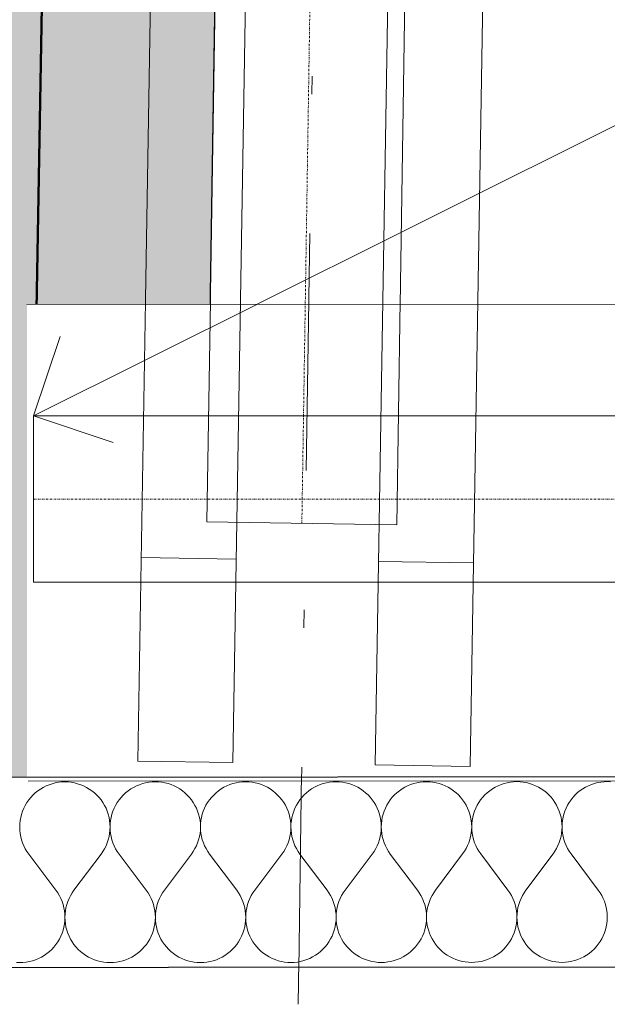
# Model space of a CAD drawing. Header units: millimetres. Extents: x -23738 to 4435, y -2716 to 20653.
# Tile 9 of 160: x -20191 to -19695, y 159 to 989. Entities that reach past the tile are written whole.
import ezdxf

# ---------------------------------------------------------------- set-up
doc = ezdxf.new("R2010")
doc.units = ezdxf.units.MM
doc.header["$MEASUREMENT"] = 0
for name, pattern in [('Wipeout_Contour', [1000, 0, -1000]), ('Čerchovaná', [450, 200, -117.5, 15, -117.5]), ('Čerchovaná S', [3.5, 1.5, -0.85, 0.3, -0.85])]:
    doc.linetypes.add(name, pattern=pattern)
for name, color, linetype in [('9._POHLED ZÁPADNÍ_2_2D prvky - obecné', 7, 'Continuous'), ('9._POHLED ZÁPADNÍ_2_Anotace - SP', 7, 'Continuous'), ('9._POHLED ZÁPADNÍ_2_Konstrukce - krov', 7, 'Continuous'), ('9._POHLED ZÁPADNÍ_2_Konstrukce - nosné', 7, 'Continuous'), ('9._POHLED ZÁPADNÍ_2_Nové_Konstrukce - nosné', 7, 'Continuous'), ('9._POHLED ZÁPADNÍ_2_Nové_Situace - terén', 7, 'Continuous'), ('9._POHLED ZÁPADNÍ_2_Nové_Výplně - Povrchové', 7, 'Continuous'), ('9._POHLED ZÁPADNÍ_2_Nové_Výplně – Řezové', 7, 'Continuous'), ('9._POHLED ZÁPADNÍ_2_Výplně - Povrchové', 7, 'Continuous'), ('9._POHLED ZÁPADNÍ_2_Výplně – Řezové', 7, 'Continuous'), ('9._POHLED ZÁPADNÍ_2_VÝTAH VAR 1', 7, 'Continuous')]:
    doc.layers.add(name, color=color, linetype=linetype)

# ---------------------------------------------------------------- blocks, each defined once
blk = doc.blocks.new('*X9', base_point=(-24533.14, -6254.22))
at = {"layer": '9._POHLED ZÁPADNÍ_2_Nové_Výplně – Řezové', "color": 21, "linetype": 'Continuous', "lineweight": 20, "true_color": 0xffaaaa}
for p, q in [((-20170.81, 341.4), (-20173.15, 340.01)), ((-20168.38, 342.62), (-20170.81, 341.4)), ((-20165.87, 343.66), (-20168.38, 342.62)), ((-20163.29, 344.53), (-20165.87, 343.66)), ((-20160.65, 345.2), (-20163.29, 344.53)), ((-20157.97, 345.68), (-20160.65, 345.2)), ((-20155.27, 345.98), (-20157.97, 345.68)), ((-20152.55, 346.07), (-20155.27, 345.98)), ((-20149.83, 345.98), (-20152.55, 346.07)), ((-20147.13, 345.69), (-20149.83, 345.98)), ((-20144.45, 345.21), (-20147.13, 345.69)), ((-20141.81, 344.54), (-20144.45, 345.21)), ((-20139.23, 343.68), (-20141.81, 344.54)), ((-20136.72, 342.64), (-20139.23, 343.68)), ((-20134.28, 341.42), (-20136.72, 342.64)), ((-20131.94, 340.03), (-20134.28, 341.42)), ((-20094.62, 341.44), (-20096.96, 340.05)), ((-20092.19, 342.66), (-20094.62, 341.44)), ((-20089.68, 343.7), (-20092.19, 342.66)), ((-20087.1, 344.56), (-20089.68, 343.7)), ((-20084.46, 345.24), (-20087.1, 344.56)), ((-20081.78, 345.72), (-20084.46, 345.24)), ((-20079.08, 346.01), (-20081.78, 345.72)), ((-20076.36, 346.11), (-20079.08, 346.01)), ((-20073.64, 346.02), (-20076.36, 346.11)), ((-20070.94, 345.73), (-20073.64, 346.02)), ((-20068.26, 345.24), (-20070.94, 345.73)), ((-20065.62, 344.57), (-20068.26, 345.24)), ((-20063.04, 343.71), (-20065.62, 344.57)), ((-20060.53, 342.67), (-20063.04, 343.71)), ((-20058.09, 341.46), (-20060.53, 342.67)), ((-20055.75, 340.07), (-20058.09, 341.46)), ((-20018.43, 341.48), (-20020.77, 340.09)), ((-20016, 342.69), (-20018.43, 341.48)), ((-20013.49, 343.74), (-20016, 342.69)), ((-20010.9, 344.6), (-20013.49, 343.74)), ((-20008.27, 345.27), (-20010.9, 344.6)), ((-20005.59, 345.76), (-20008.27, 345.27)), ((-20002.89, 346.05), (-20005.59, 345.76)), ((-20000.17, 346.15), (-20002.89, 346.05)), ((-19997.45, 346.05), (-20000.17, 346.15)), ((-19994.74, 345.76), (-19997.45, 346.05)), ((-19992.07, 345.28), (-19994.74, 345.76)), ((-19989.43, 344.61), (-19992.07, 345.28)), ((-19986.85, 343.75), (-19989.43, 344.61)), ((-19984.34, 342.71), (-19986.85, 343.75)), ((-19981.9, 341.49), (-19984.34, 342.71)), ((-19979.56, 340.11), (-19981.9, 341.49)), ((-19942.24, 341.51), (-19944.58, 340.12)), ((-19939.81, 342.73), (-19942.24, 341.51)), ((-19937.29, 343.77), (-19939.81, 342.73)), ((-19934.71, 344.63), (-19937.29, 343.77)), ((-19932.08, 345.31), (-19934.71, 344.63)), ((-19929.4, 345.79), (-19932.08, 345.31)), ((-19926.7, 346.09), (-19929.4, 345.79)), ((-19923.98, 346.18), (-19926.7, 346.09)), ((-19921.26, 346.09), (-19923.98, 346.18)), ((-19918.55, 345.8), (-19921.26, 346.09)), ((-19915.88, 345.32), (-19918.55, 345.8)), ((-19913.24, 344.65), (-19915.88, 345.32)), ((-19910.66, 343.79), (-19913.24, 344.65)), ((-19908.14, 342.75), (-19910.66, 343.79)), ((-19905.71, 341.53), (-19908.14, 342.75)), ((-19903.37, 340.14), (-19905.71, 341.53)), ((-19866.05, 341.55), (-19868.39, 340.16)), ((-19863.62, 342.77), (-19866.05, 341.55)), ((-19861.1, 343.81), (-19863.62, 342.77)), ((-19858.52, 344.67), (-19861.1, 343.81)), ((-19855.89, 345.35), (-19858.52, 344.67)), ((-19853.21, 345.83), (-19855.89, 345.35)), ((-19850.51, 346.12), (-19853.21, 345.83)), ((-19847.79, 346.22), (-19850.51, 346.12)), ((-19845.07, 346.13), (-19847.79, 346.22)), ((-19842.36, 345.84), (-19845.07, 346.13)), ((-19839.69, 345.35), (-19842.36, 345.84)), ((-19837.05, 344.68), (-19839.69, 345.35)), ((-19834.47, 343.82), (-19837.05, 344.68)), ((-19831.95, 342.78), (-19834.47, 343.82)), ((-19829.52, 341.57), (-19831.95, 342.78)), ((-19827.18, 340.18), (-19829.52, 341.57)), ((-19789.86, 341.59), (-19792.2, 340.2)), ((-19787.43, 342.8), (-19789.86, 341.59)), ((-19784.91, 343.85), (-19787.43, 342.8)), ((-19782.33, 344.71), (-19784.91, 343.85)), ((-19779.7, 345.38), (-19782.33, 344.71)), ((-19777.02, 345.87), (-19779.7, 345.38)), ((-19774.32, 346.16), (-19777.02, 345.87)), ((-19771.6, 346.26), (-19774.32, 346.16)), ((-19768.88, 346.16), (-19771.6, 346.26)), ((-19766.17, 345.87), (-19768.88, 346.16)), ((-19763.5, 345.39), (-19766.17, 345.87)), ((-19760.86, 344.72), (-19763.5, 345.39)), ((-19758.28, 343.86), (-19760.86, 344.72)), ((-19755.76, 342.82), (-19758.28, 343.86)), ((-19753.33, 341.6), (-19755.76, 342.82)), ((-19750.99, 340.22), (-19753.33, 341.6)), ((-19713.67, 341.62), (-19716.01, 340.23)), ((-19711.24, 342.84), (-19713.67, 341.62)), ((-19708.72, 343.88), (-19711.24, 342.84)), ((-19706.14, 344.74), (-19708.72, 343.88)), ((-19703.51, 345.42), (-19706.14, 344.74)), ((-19700.83, 345.9), (-19703.51, 345.42)), ((-19698.13, 346.2), (-19700.83, 345.9)), ((-19695.41, 346.29), (-19698.13, 346.2)), ((-19692.69, 346.2), (-19695.41, 346.29)), ((-20181.34, 332.9), (-20183.05, 330.78)), ((-20179.49, 334.9), (-20181.34, 332.9)), ((-20177.5, 336.75), (-20179.49, 334.9)), ((-20175.38, 338.46), (-20177.5, 336.75)), ((-20173.15, 340.01), (-20175.38, 338.46)), ((-20129.71, 338.48), (-20131.94, 340.03)), ((-20127.59, 336.77), (-20129.71, 338.48)), ((-20125.6, 334.92), (-20127.59, 336.77)), ((-20123.74, 332.93), (-20125.6, 334.92)), ((-20122.04, 330.81), (-20123.74, 332.93)), ((-20105.15, 332.94), (-20106.86, 330.82)), ((-20103.3, 334.93), (-20105.15, 332.94)), ((-20101.31, 336.79), (-20103.3, 334.93)), ((-20099.19, 338.5), (-20101.31, 336.79)), ((-20096.96, 340.05), (-20099.19, 338.5)), ((-20053.52, 338.52), (-20055.75, 340.07)), ((-20051.4, 336.81), (-20053.52, 338.52)), ((-20049.41, 334.96), (-20051.4, 336.81)), ((-20047.55, 332.97), (-20049.41, 334.96)), ((-20045.85, 330.85), (-20047.55, 332.97)), ((-20028.96, 332.98), (-20030.67, 330.86)), ((-20027.11, 334.97), (-20028.96, 332.98)), ((-20025.12, 336.82), (-20027.11, 334.97)), ((-20023, 338.53), (-20025.12, 336.82)), ((-20020.77, 340.09), (-20023, 338.53)), ((-19977.33, 338.55), (-19979.56, 340.11)), ((-19975.21, 336.85), (-19977.33, 338.55)), ((-19973.22, 334.99), (-19975.21, 336.85)), ((-19971.36, 333), (-19973.22, 334.99)), ((-19969.66, 330.89), (-19971.36, 333)), ((-19952.77, 333.01), (-19954.48, 330.89)), ((-19950.92, 335.01), (-19952.77, 333.01)), ((-19948.93, 336.86), (-19950.92, 335.01)), ((-19946.81, 338.57), (-19948.93, 336.86)), ((-19944.58, 340.12), (-19946.81, 338.57)), ((-19901.14, 338.59), (-19903.37, 340.14)), ((-19899.02, 336.88), (-19901.14, 338.59)), ((-19897.03, 335.03), (-19899.02, 336.88)), ((-19895.17, 333.04), (-19897.03, 335.03)), ((-19893.47, 330.92), (-19895.17, 333.04)), ((-19876.58, 333.05), (-19878.29, 330.93)), ((-19874.73, 335.04), (-19876.58, 333.05)), ((-19872.74, 336.9), (-19874.73, 335.04)), ((-19870.62, 338.61), (-19872.74, 336.9)), ((-19868.39, 340.16), (-19870.62, 338.61)), ((-19824.95, 338.63), (-19827.18, 340.18)), ((-19822.83, 336.92), (-19824.95, 338.63)), ((-19820.84, 335.07), (-19822.83, 336.92)), ((-19818.98, 333.08), (-19820.84, 335.07)), ((-19817.27, 330.96), (-19818.98, 333.08)), ((-19800.39, 333.09), (-19802.1, 330.97)), ((-19798.54, 335.08), (-19800.39, 333.09)), ((-19796.55, 336.93), (-19798.54, 335.08)), ((-19794.43, 338.64), (-19796.55, 336.93)), ((-19792.2, 340.2), (-19794.43, 338.64)), ((-19748.76, 338.66), (-19750.99, 340.22)), ((-19746.64, 336.96), (-19748.76, 338.66)), ((-19744.65, 335.1), (-19746.64, 336.96)), ((-19742.79, 333.11), (-19744.65, 335.1)), ((-19741.08, 331), (-19742.79, 333.11)), ((-19724.2, 333.12), (-19725.9, 331)), ((-19722.35, 335.11), (-19724.2, 333.12)), ((-19720.36, 336.97), (-19722.35, 335.11)), ((-19718.24, 338.68), (-19720.36, 336.97)), ((-19716.01, 340.23), (-19718.24, 338.68)), ((-20187.2, 323.77), (-20188.24, 321.26)), ((-20185.98, 326.21), (-20187.2, 323.77)), ((-20184.6, 328.55), (-20185.98, 326.21)), ((-20183.05, 330.78), (-20184.6, 328.55)), ((-20120.48, 328.58), (-20122.04, 330.81)), ((-20119.1, 326.24), (-20120.48, 328.58)), ((-20117.88, 323.81), (-20119.1, 326.24)), ((-20116.84, 321.29), (-20117.88, 323.81)), ((-20111.01, 323.81), (-20112.05, 321.29)), ((-20109.79, 326.24), (-20111.01, 323.81)), ((-20108.41, 328.58), (-20109.79, 326.24)), ((-20106.86, 330.82), (-20108.41, 328.58)), ((-20044.29, 328.61), (-20045.85, 330.85)), ((-20042.91, 326.27), (-20044.29, 328.61)), ((-20041.69, 323.84), (-20042.91, 326.27)), ((-20040.65, 321.33), (-20041.69, 323.84)), ((-20034.82, 323.85), (-20035.86, 321.33)), ((-20033.6, 326.28), (-20034.82, 323.85)), ((-20032.22, 328.62), (-20033.6, 326.28)), ((-20030.67, 330.86), (-20032.22, 328.62)), ((-19968.1, 328.65), (-19969.66, 330.89)), ((-19966.72, 326.31), (-19968.1, 328.65)), ((-19965.5, 323.88), (-19966.72, 326.31)), ((-19964.46, 321.36), (-19965.5, 323.88)), ((-19958.63, 323.88), (-19959.67, 321.37)), ((-19957.41, 326.32), (-19958.63, 323.88)), ((-19956.03, 328.66), (-19957.41, 326.32)), ((-19954.48, 330.89), (-19956.03, 328.66)), ((-19891.91, 328.69), (-19893.47, 330.92)), ((-19890.53, 326.35), (-19891.91, 328.69)), ((-19889.31, 323.92), (-19890.53, 326.35)), ((-19888.27, 321.4), (-19889.31, 323.92)), ((-19882.44, 323.92), (-19883.48, 321.4)), ((-19881.22, 326.35), (-19882.44, 323.92)), ((-19879.84, 328.69), (-19881.22, 326.35)), ((-19878.29, 330.93), (-19879.84, 328.69)), ((-19815.72, 328.72), (-19817.27, 330.96)), ((-19814.33, 326.38), (-19815.72, 328.72)), ((-19813.12, 323.95), (-19814.33, 326.38)), ((-19812.08, 321.44), (-19813.12, 323.95)), ((-19806.25, 323.95), (-19807.29, 321.44)), ((-19805.03, 326.39), (-19806.25, 323.95)), ((-19803.64, 328.73), (-19805.03, 326.39)), ((-19802.1, 330.97), (-19803.64, 328.73)), ((-19739.53, 328.76), (-19741.08, 331)), ((-19738.14, 326.42), (-19739.53, 328.76)), ((-19736.93, 323.99), (-19738.14, 326.42)), ((-19735.89, 321.47), (-19736.93, 323.99)), ((-19730.06, 323.99), (-19731.09, 321.48)), ((-19728.84, 326.43), (-19730.06, 323.99)), ((-19727.45, 328.77), (-19728.84, 326.43)), ((-19725.9, 331), (-19727.45, 328.77)), ((-20189.76, 316.04), (-20190.24, 313.36)), ((-20189.09, 318.68), (-20189.76, 316.04)), ((-20188.24, 321.26), (-20189.09, 318.68)), ((-20115.98, 318.71), (-20116.84, 321.29)), ((-20115.31, 316.07), (-20115.98, 318.71)), ((-20114.82, 313.4), (-20115.31, 316.07)), ((-20113.57, 316.08), (-20114.05, 313.4)), ((-20112.9, 318.71), (-20113.57, 316.08)), ((-20112.05, 321.29), (-20112.9, 318.71)), ((-20039.79, 318.75), (-20040.65, 321.33)), ((-20039.12, 316.11), (-20039.79, 318.75)), ((-20038.63, 313.43), (-20039.12, 316.11)), ((-20037.38, 316.11), (-20037.86, 313.43)), ((-20036.71, 318.75), (-20037.38, 316.11)), ((-20035.86, 321.33), (-20036.71, 318.75)), ((-19963.6, 318.78), (-19964.46, 321.36)), ((-19962.92, 316.15), (-19963.6, 318.78)), ((-19962.44, 313.47), (-19962.92, 316.15)), ((-19961.19, 316.15), (-19961.67, 313.47)), ((-19960.52, 318.79), (-19961.19, 316.15)), ((-19959.67, 321.37), (-19960.52, 318.79)), ((-19887.41, 318.82), (-19888.27, 321.4)), ((-19886.73, 316.18), (-19887.41, 318.82)), ((-19886.25, 313.51), (-19886.73, 316.18)), ((-19885, 316.19), (-19885.48, 313.51)), ((-19884.33, 318.82), (-19885, 316.19)), ((-19883.48, 321.4), (-19884.33, 318.82)), ((-19811.22, 318.86), (-19812.08, 321.44)), ((-19810.54, 316.22), (-19811.22, 318.86)), ((-19810.06, 313.54), (-19810.54, 316.22)), ((-19808.81, 316.22), (-19809.29, 313.54)), ((-19808.14, 318.86), (-19808.81, 316.22)), ((-19807.29, 321.44), (-19808.14, 318.86)), ((-19735.03, 318.89), (-19735.89, 321.47)), ((-19734.35, 316.26), (-19735.03, 318.89)), ((-19733.87, 313.58), (-19734.35, 316.26)), ((-19732.62, 316.26), (-19733.1, 313.58)), ((-19731.95, 318.89), (-19732.62, 316.26)), ((-19731.09, 321.48), (-19731.95, 318.89)), ((-20190.53, 310.66), (-20190.63, 307.94)), ((-20190.63, 307.94), (-20190.53, 305.22)), ((-20190.24, 313.36), (-20190.53, 310.66)), ((-20114.53, 310.69), (-20114.82, 313.4)), ((-20114.44, 307.97), (-20114.53, 310.69)), ((-20114.53, 305.25), (-20114.44, 307.97)), ((-20114.34, 310.69), (-20114.44, 307.97)), ((-20114.44, 307.97), (-20114.34, 305.25)), ((-20114.05, 313.4), (-20114.34, 310.69)), ((-20038.34, 310.73), (-20038.63, 313.43)), ((-20038.25, 308.01), (-20038.34, 310.73)), ((-20038.34, 305.29), (-20038.25, 308.01)), ((-20038.15, 310.73), (-20038.25, 308.01)), ((-20038.25, 308.01), (-20038.15, 305.29)), ((-20037.86, 313.43), (-20038.15, 310.73)), ((-19962.15, 310.77), (-19962.44, 313.47)), ((-19962.05, 308.05), (-19962.15, 310.77)), ((-19962.15, 305.33), (-19962.05, 308.05)), ((-19961.96, 310.77), (-19962.05, 308.05)), ((-19962.05, 308.05), (-19961.95, 305.33)), ((-19961.67, 313.47), (-19961.96, 310.77)), ((-19885.96, 310.8), (-19886.25, 313.51)), ((-19885.86, 308.08), (-19885.96, 310.8)), ((-19885.96, 305.36), (-19885.86, 308.08)), ((-19885.77, 310.8), (-19885.86, 308.08)), ((-19885.86, 308.08), (-19885.76, 305.36)), ((-19885.48, 313.51), (-19885.77, 310.8)), ((-19809.77, 310.84), (-19810.06, 313.54)), ((-19809.67, 308.12), (-19809.77, 310.84)), ((-19809.77, 305.4), (-19809.67, 308.12)), ((-19809.58, 310.84), (-19809.67, 308.12)), ((-19809.67, 308.12), (-19809.57, 305.4)), ((-19809.29, 313.54), (-19809.58, 310.84)), ((-19733.58, 310.88), (-19733.87, 313.58)), ((-19733.48, 308.16), (-19733.58, 310.88)), ((-19733.58, 305.44), (-19733.48, 308.16)), ((-19733.39, 310.88), (-19733.48, 308.16)), ((-19733.48, 308.16), (-19733.38, 305.44)), ((-19733.1, 313.58), (-19733.39, 310.88)), ((-20190.53, 305.22), (-20190.23, 302.51)), ((-20190.23, 302.51), (-20189.75, 299.84)), ((-20189.75, 299.84), (-20189.07, 297.2)), ((-20115.98, 297.24), (-20115.31, 299.87)), ((-20115.31, 299.87), (-20114.82, 302.55)), ((-20114.82, 302.55), (-20114.53, 305.25)), ((-20114.34, 305.25), (-20114.04, 302.55)), ((-20114.04, 302.55), (-20113.56, 299.87)), ((-20113.56, 299.87), (-20112.88, 297.24)), ((-20039.79, 297.27), (-20039.12, 299.91)), ((-20039.12, 299.91), (-20038.63, 302.59)), ((-20038.63, 302.59), (-20038.34, 305.29)), ((-20038.15, 305.29), (-20037.85, 302.59)), ((-20037.85, 302.59), (-20037.37, 299.91)), ((-20037.37, 299.91), (-20036.69, 297.27)), ((-19963.6, 297.31), (-19962.93, 299.95)), ((-19962.93, 299.95), (-19962.44, 302.62)), ((-19962.44, 302.62), (-19962.15, 305.33)), ((-19961.95, 305.33), (-19961.66, 302.62)), ((-19961.66, 302.62), (-19961.17, 299.95)), ((-19961.17, 299.95), (-19960.5, 297.31)), ((-19887.41, 297.35), (-19886.74, 299.98)), ((-19886.74, 299.98), (-19886.25, 302.66)), ((-19886.25, 302.66), (-19885.96, 305.36)), ((-19885.76, 305.36), (-19885.47, 302.66)), ((-19885.47, 302.66), (-19884.98, 299.98)), ((-19884.98, 299.98), (-19884.31, 297.35)), ((-19811.22, 297.38), (-19810.55, 300.02)), ((-19810.55, 300.02), (-19810.06, 302.7)), ((-19810.06, 302.7), (-19809.77, 305.4)), ((-19809.57, 305.4), (-19809.28, 302.7)), ((-19809.28, 302.7), (-19808.79, 300.02)), ((-19808.79, 300.02), (-19808.12, 297.38)), ((-19735.03, 297.42), (-19734.36, 300.06)), ((-19734.36, 300.06), (-19733.87, 302.73)), ((-19733.87, 302.73), (-19733.58, 305.44)), ((-19733.38, 305.44), (-19733.09, 302.73)), ((-19733.09, 302.73), (-19732.6, 300.06)), ((-19732.6, 300.06), (-19731.93, 297.42)), ((-20189.07, 297.2), (-20188.21, 294.62)), ((-20188.21, 294.62), (-20187.16, 292.11)), ((-20187.16, 292.11), (-20185.94, 289.68)), ((-20119.1, 289.71), (-20117.88, 292.14)), ((-20117.88, 292.14), (-20116.84, 294.66)), ((-20116.84, 294.66), (-20115.98, 297.24)), ((-20112.88, 297.24), (-20112.02, 294.66)), ((-20112.02, 294.66), (-20110.97, 292.15)), ((-20110.97, 292.15), (-20109.75, 289.71)), ((-20042.91, 289.75), (-20041.69, 292.18)), ((-20041.69, 292.18), (-20040.65, 294.69)), ((-20040.65, 294.69), (-20039.79, 297.27)), ((-20036.69, 297.27), (-20035.83, 294.69)), ((-20035.83, 294.69), (-20034.78, 292.18)), ((-20034.78, 292.18), (-20033.56, 289.75)), ((-19966.72, 289.78), (-19965.5, 292.22)), ((-19965.5, 292.22), (-19964.46, 294.73)), ((-19964.46, 294.73), (-19963.6, 297.31)), ((-19960.5, 297.31), (-19959.64, 294.73)), ((-19959.64, 294.73), (-19958.59, 292.22)), ((-19958.59, 292.22), (-19957.37, 289.79)), ((-19890.53, 289.82), (-19889.31, 292.25)), ((-19889.31, 292.25), (-19888.27, 294.77)), ((-19888.27, 294.77), (-19887.41, 297.35)), ((-19884.31, 297.35), (-19883.45, 294.77)), ((-19883.45, 294.77), (-19882.4, 292.26)), ((-19882.4, 292.26), (-19881.18, 289.82)), ((-19814.34, 289.86), (-19813.12, 292.29)), ((-19813.12, 292.29), (-19812.08, 294.8)), ((-19812.08, 294.8), (-19811.22, 297.38)), ((-19808.12, 297.38), (-19807.26, 294.8)), ((-19807.26, 294.8), (-19806.21, 292.29)), ((-19806.21, 292.29), (-19804.99, 289.86)), ((-19738.15, 289.89), (-19736.93, 292.33)), ((-19736.93, 292.33), (-19735.89, 294.84)), ((-19735.89, 294.84), (-19735.03, 297.42)), ((-19731.93, 297.42), (-19731.06, 294.84)), ((-19731.06, 294.84), (-19730.02, 292.33)), ((-19730.02, 292.33), (-19728.8, 289.9)), ((-20185.94, 289.68), (-20184.55, 287.34)), ((-20184.55, 287.34), (-20183, 285.11)), ((-20183, 285.11), (-20160.12, 254.64)), ((-20122.04, 285.14), (-20144.89, 254.65)), ((-20122.04, 285.14), (-20120.49, 287.37)), ((-20120.49, 287.37), (-20119.1, 289.71)), ((-20109.75, 289.71), (-20108.36, 287.38)), ((-20108.36, 287.38), (-20106.81, 285.14)), ((-20106.81, 285.14), (-20083.93, 254.68)), ((-20045.85, 285.17), (-20068.7, 254.69)), ((-20045.85, 285.17), (-20044.3, 287.41)), ((-20044.3, 287.41), (-20042.91, 289.75)), ((-20033.56, 289.75), (-20032.17, 287.41)), ((-20032.17, 287.41), (-20030.62, 285.18)), ((-20030.62, 285.18), (-20007.74, 254.72)), ((-19969.66, 285.21), (-19992.51, 254.72)), ((-19969.66, 285.21), (-19968.11, 287.44)), ((-19968.11, 287.44), (-19966.72, 289.78)), ((-19957.37, 289.79), (-19955.98, 287.45)), ((-19955.98, 287.45), (-19954.42, 285.22)), ((-19954.42, 285.22), (-19931.55, 254.75)), ((-19893.47, 285.25), (-19916.32, 254.76)), ((-19893.47, 285.25), (-19891.92, 287.48)), ((-19891.92, 287.48), (-19890.53, 289.82)), ((-19881.18, 289.82), (-19879.79, 287.49)), ((-19879.79, 287.49), (-19878.23, 285.25)), ((-19878.23, 285.25), (-19855.36, 254.79)), ((-19817.28, 285.28), (-19840.12, 254.8)), ((-19817.28, 285.28), (-19815.73, 287.52)), ((-19815.73, 287.52), (-19814.34, 289.86)), ((-19804.99, 289.86), (-19803.6, 287.52)), ((-19803.6, 287.52), (-19802.04, 285.29)), ((-19802.04, 285.29), (-19779.17, 254.83)), ((-19741.09, 285.32), (-19763.93, 254.83)), ((-19741.09, 285.32), (-19739.54, 287.55)), ((-19739.54, 287.55), (-19738.15, 289.89)), ((-19728.8, 289.9), (-19727.41, 287.56)), ((-19727.41, 287.56), (-19725.85, 285.33)), ((-19725.85, 285.33), (-19702.98, 254.86)), ((-20158.57, 252.41), (-20160.12, 254.64)), ((-20157.18, 250.07), (-20158.57, 252.41)), ((-20155.96, 247.64), (-20157.18, 250.07)), ((-20147.83, 250.08), (-20149.05, 247.64)), ((-20146.44, 252.42), (-20147.83, 250.08)), ((-20144.89, 254.65), (-20146.44, 252.42)), ((-20082.38, 252.45), (-20083.93, 254.68)), ((-20080.99, 250.11), (-20082.38, 252.45)), ((-20079.77, 247.68), (-20080.99, 250.11)), ((-20071.64, 250.11), (-20072.86, 247.68)), ((-20070.25, 252.45), (-20071.64, 250.11)), ((-20068.7, 254.69), (-20070.25, 252.45)), ((-20006.19, 252.48), (-20007.74, 254.72)), ((-20004.8, 250.15), (-20006.19, 252.48)), ((-20003.58, 247.71), (-20004.8, 250.15)), ((-19995.45, 250.15), (-19996.67, 247.72)), ((-19994.06, 252.49), (-19995.45, 250.15)), ((-19992.51, 254.72), (-19994.06, 252.49)), ((-19930, 252.52), (-19931.55, 254.75)), ((-19928.61, 250.18), (-19930, 252.52)), ((-19927.39, 247.75), (-19928.61, 250.18)), ((-19919.26, 250.19), (-19920.48, 247.75)), ((-19917.87, 252.53), (-19919.26, 250.19)), ((-19916.32, 254.76), (-19917.87, 252.53)), ((-19853.81, 252.56), (-19855.36, 254.79)), ((-19852.42, 250.22), (-19853.81, 252.56)), ((-19851.2, 247.79), (-19852.42, 250.22)), ((-19843.07, 250.22), (-19844.28, 247.79)), ((-19841.68, 252.56), (-19843.07, 250.22)), ((-19840.12, 254.8), (-19841.68, 252.56)), ((-19777.62, 252.59), (-19779.17, 254.83)), ((-19776.23, 250.25), (-19777.62, 252.59)), ((-19775.01, 247.82), (-19776.23, 250.25)), ((-19766.88, 250.26), (-19768.09, 247.83)), ((-19765.49, 252.6), (-19766.88, 250.26)), ((-19763.93, 254.83), (-19765.49, 252.6)), ((-19701.43, 252.63), (-19702.98, 254.86)), ((-19700.04, 250.29), (-19701.43, 252.63)), ((-19698.81, 247.86), (-19700.04, 250.29)), ((-20154.91, 245.13), (-20155.96, 247.64)), ((-20154.05, 242.55), (-20154.91, 245.13)), ((-20153.37, 239.91), (-20154.05, 242.55)), ((-20150.95, 242.55), (-20151.62, 239.91)), ((-20150.09, 245.13), (-20150.95, 242.55)), ((-20149.05, 247.64), (-20150.09, 245.13)), ((-20078.72, 245.17), (-20079.77, 247.68)), ((-20077.86, 242.59), (-20078.72, 245.17)), ((-20077.18, 239.95), (-20077.86, 242.59)), ((-20074.76, 242.59), (-20075.43, 239.95)), ((-20073.9, 245.17), (-20074.76, 242.59)), ((-20072.86, 247.68), (-20073.9, 245.17)), ((-20002.53, 245.2), (-20003.58, 247.71)), ((-20001.67, 242.62), (-20002.53, 245.2)), ((-20000.99, 239.99), (-20001.67, 242.62)), ((-19998.57, 242.62), (-19999.24, 239.99)), ((-19997.71, 245.2), (-19998.57, 242.62)), ((-19996.67, 247.72), (-19997.71, 245.2)), ((-19926.34, 245.24), (-19927.39, 247.75)), ((-19925.48, 242.66), (-19926.34, 245.24)), ((-19924.8, 240.02), (-19925.48, 242.66)), ((-19922.38, 242.66), (-19923.05, 240.02)), ((-19921.52, 245.24), (-19922.38, 242.66)), ((-19920.48, 247.75), (-19921.52, 245.24)), ((-19850.15, 245.28), (-19851.2, 247.79)), ((-19849.29, 242.69), (-19850.15, 245.28)), ((-19848.61, 240.06), (-19849.29, 242.69)), ((-19846.19, 242.7), (-19846.86, 240.06)), ((-19845.33, 245.28), (-19846.19, 242.7)), ((-19844.28, 247.79), (-19845.33, 245.28)), ((-19773.96, 245.31), (-19775.01, 247.82)), ((-19773.1, 242.73), (-19773.96, 245.31)), ((-19772.42, 240.1), (-19773.1, 242.73)), ((-19770, 242.73), (-19770.67, 240.1)), ((-19769.14, 245.31), (-19770, 242.73)), ((-19768.09, 247.83), (-19769.14, 245.31)), ((-19697.77, 245.35), (-19698.81, 247.86)), ((-19696.91, 242.77), (-19697.77, 245.35)), ((-19696.23, 240.13), (-19696.91, 242.77)), ((-20152.89, 237.24), (-20153.37, 239.91)), ((-20152.59, 234.53), (-20152.89, 237.24)), ((-20152.49, 231.81), (-20152.59, 234.53)), ((-20152.4, 234.53), (-20152.49, 231.81)), ((-20152.11, 237.24), (-20152.4, 234.53)), ((-20151.62, 239.91), (-20152.11, 237.24)), ((-20076.7, 237.27), (-20077.18, 239.95)), ((-20076.4, 234.57), (-20076.7, 237.27)), ((-20076.3, 231.85), (-20076.4, 234.57)), ((-20076.21, 234.57), (-20076.3, 231.85)), ((-20075.92, 237.27), (-20076.21, 234.57)), ((-20075.43, 239.95), (-20075.92, 237.27)), ((-20000.51, 237.31), (-20000.99, 239.99)), ((-20000.21, 234.61), (-20000.51, 237.31)), ((-20000.11, 231.89), (-20000.21, 234.61)), ((-20000.02, 234.61), (-20000.11, 231.89)), ((-19999.72, 237.31), (-20000.02, 234.61)), ((-19999.24, 239.99), (-19999.72, 237.31)), ((-19924.32, 237.35), (-19924.8, 240.02)), ((-19924.02, 234.64), (-19924.32, 237.35)), ((-19923.92, 231.92), (-19924.02, 234.64)), ((-19923.83, 234.64), (-19923.92, 231.92)), ((-19923.53, 237.35), (-19923.83, 234.64)), ((-19923.05, 240.02), (-19923.53, 237.35)), ((-19848.13, 237.38), (-19848.61, 240.06)), ((-19847.83, 234.68), (-19848.13, 237.38)), ((-19847.73, 231.96), (-19847.83, 234.68)), ((-19847.64, 234.68), (-19847.73, 231.96)), ((-19847.34, 237.38), (-19847.64, 234.68)), ((-19846.86, 240.06), (-19847.34, 237.38)), ((-19771.94, 237.42), (-19772.42, 240.1)), ((-19771.64, 234.71), (-19771.94, 237.42)), ((-19771.54, 232), (-19771.64, 234.71)), ((-19771.44, 234.71), (-19771.54, 232)), ((-19771.15, 237.42), (-19771.44, 234.71)), ((-19770.67, 240.1), (-19771.15, 237.42)), ((-19695.75, 237.46), (-19696.23, 240.13)), ((-19695.45, 234.75), (-19695.75, 237.46)), ((-19695.35, 232.03), (-19695.45, 234.75)), ((-20153.36, 223.71), (-20152.88, 226.39)), ((-20152.88, 226.39), (-20152.59, 229.09)), ((-20152.59, 229.09), (-20152.49, 231.81)), ((-20152.49, 231.81), (-20152.4, 229.09)), ((-20152.4, 229.09), (-20152.11, 226.39)), ((-20152.11, 226.39), (-20151.62, 223.71)), ((-20077.17, 223.75), (-20076.69, 226.43)), ((-20076.69, 226.43), (-20076.4, 229.13)), ((-20076.4, 229.13), (-20076.3, 231.85)), ((-20076.3, 231.85), (-20076.21, 229.13)), ((-20076.21, 229.13), (-20075.92, 226.43)), ((-20075.92, 226.43), (-20075.43, 223.75)), ((-20000.98, 223.78), (-20000.5, 226.46)), ((-20000.5, 226.46), (-20000.21, 229.17)), ((-20000.21, 229.17), (-20000.11, 231.89)), ((-20000.11, 231.89), (-20000.02, 229.17)), ((-20000.02, 229.17), (-19999.73, 226.46)), ((-19999.73, 226.46), (-19999.24, 223.79)), ((-19924.79, 223.82), (-19924.31, 226.5)), ((-19924.31, 226.5), (-19924.02, 229.2)), ((-19924.02, 229.2), (-19923.92, 231.92)), ((-19923.92, 231.92), (-19923.83, 229.2)), ((-19923.83, 229.2), (-19923.54, 226.5)), ((-19923.54, 226.5), (-19923.05, 223.82)), ((-19848.59, 223.86), (-19848.11, 226.54)), ((-19848.11, 226.54), (-19847.83, 229.24)), ((-19847.83, 229.24), (-19847.73, 231.96)), ((-19847.73, 231.96), (-19847.64, 229.24)), ((-19847.64, 229.24), (-19847.35, 226.54)), ((-19847.35, 226.54), (-19846.86, 223.86)), ((-19772.4, 223.89), (-19771.92, 226.57)), ((-19771.92, 226.57), (-19771.64, 229.28)), ((-19771.64, 229.28), (-19771.54, 232)), ((-19771.54, 232), (-19771.45, 229.28)), ((-19771.45, 229.28), (-19771.16, 226.57)), ((-19771.16, 226.57), (-19770.67, 223.9)), ((-19696.21, 223.93), (-19695.73, 226.61)), ((-19695.73, 226.61), (-19695.45, 229.31)), ((-19695.45, 229.31), (-19695.35, 232.03)), ((-20157.14, 213.54), (-20155.92, 215.98)), ((-20155.92, 215.98), (-20154.88, 218.49)), ((-20154.88, 218.49), (-20154.03, 221.07)), ((-20154.03, 221.07), (-20153.36, 223.71)), ((-20151.62, 223.71), (-20150.95, 221.08)), ((-20150.95, 221.08), (-20150.09, 218.49)), ((-20150.09, 218.49), (-20149.05, 215.98)), ((-20149.05, 215.98), (-20147.83, 213.55)), ((-20080.95, 213.58), (-20079.73, 216.01)), ((-20079.73, 216.01), (-20078.69, 218.53)), ((-20078.69, 218.53), (-20077.84, 221.11)), ((-20077.84, 221.11), (-20077.17, 223.75)), ((-20075.43, 223.75), (-20074.76, 221.11)), ((-20074.76, 221.11), (-20073.9, 218.53)), ((-20073.9, 218.53), (-20072.86, 216.02)), ((-20072.86, 216.02), (-20071.64, 213.59)), ((-20004.76, 213.62), (-20003.54, 216.05)), ((-20003.54, 216.05), (-20002.5, 218.57)), ((-20002.5, 218.57), (-20001.65, 221.15)), ((-20001.65, 221.15), (-20000.98, 223.78)), ((-19999.24, 223.79), (-19998.57, 221.15)), ((-19998.57, 221.15), (-19997.71, 218.57)), ((-19997.71, 218.57), (-19996.67, 216.05)), ((-19996.67, 216.05), (-19995.45, 213.62)), ((-19928.57, 213.65), (-19927.35, 216.09)), ((-19927.35, 216.09), (-19926.31, 218.6)), ((-19926.31, 218.6), (-19925.46, 221.18)), ((-19925.46, 221.18), (-19924.79, 223.82)), ((-19923.05, 223.82), (-19922.38, 221.19)), ((-19922.38, 221.19), (-19921.52, 218.6)), ((-19921.52, 218.6), (-19920.48, 216.09)), ((-19920.48, 216.09), (-19919.26, 213.66)), ((-19852.38, 213.69), (-19851.16, 216.12)), ((-19851.16, 216.12), (-19850.12, 218.64)), ((-19850.12, 218.64), (-19849.27, 221.22)), ((-19849.27, 221.22), (-19848.59, 223.86)), ((-19846.86, 223.86), (-19846.19, 221.22)), ((-19846.19, 221.22), (-19845.33, 218.64)), ((-19845.33, 218.64), (-19844.29, 216.13)), ((-19844.29, 216.13), (-19843.07, 213.7)), ((-19776.19, 213.73), (-19774.97, 216.16)), ((-19774.97, 216.16), (-19773.93, 218.68)), ((-19773.93, 218.68), (-19773.07, 221.26)), ((-19773.07, 221.26), (-19772.4, 223.89)), ((-19770.67, 223.9), (-19770, 221.26)), ((-19770, 221.26), (-19769.14, 218.68)), ((-19769.14, 218.68), (-19768.1, 216.16)), ((-19768.1, 216.16), (-19766.88, 213.73)), ((-19699.99, 213.76), (-19698.78, 216.2)), ((-19698.78, 216.2), (-19697.74, 218.71)), ((-19697.74, 218.71), (-19696.88, 221.29)), ((-19696.88, 221.29), (-19696.21, 223.93)), ((-20161.78, 206.85), (-20160.07, 208.97)), ((-20160.07, 208.97), (-20158.52, 211.2)), ((-20158.52, 211.2), (-20157.14, 213.54)), ((-20147.83, 213.55), (-20146.45, 211.21)), ((-20146.45, 211.21), (-20144.89, 208.97)), ((-20144.89, 208.97), (-20143.19, 206.86)), ((-20085.59, 206.88), (-20083.88, 209)), ((-20083.88, 209), (-20082.33, 211.24)), ((-20082.33, 211.24), (-20080.95, 213.58)), ((-20071.64, 213.59), (-20070.26, 211.25)), ((-20070.26, 211.25), (-20068.7, 209.01)), ((-20068.7, 209.01), (-20067, 206.89)), ((-20009.4, 206.92), (-20007.69, 209.04)), ((-20007.69, 209.04), (-20006.14, 211.28)), ((-20006.14, 211.28), (-20004.76, 213.62)), ((-19995.45, 213.62), (-19994.06, 211.28)), ((-19994.06, 211.28), (-19992.51, 209.05)), ((-19992.51, 209.05), (-19990.81, 206.93)), ((-19933.21, 206.96), (-19931.5, 209.08)), ((-19931.5, 209.08), (-19929.95, 211.31)), ((-19929.95, 211.31), (-19928.57, 213.65)), ((-19919.26, 213.66), (-19917.87, 211.32)), ((-19917.87, 211.32), (-19916.32, 209.08)), ((-19916.32, 209.08), (-19914.62, 206.97)), ((-19857.02, 206.99), (-19855.31, 209.11)), ((-19855.31, 209.11), (-19853.76, 211.35)), ((-19853.76, 211.35), (-19852.38, 213.69)), ((-19843.07, 213.7), (-19841.68, 211.36)), ((-19841.68, 211.36), (-19840.13, 209.12)), ((-19840.13, 209.12), (-19838.42, 207)), ((-19780.83, 207.03), (-19779.12, 209.15)), ((-19779.12, 209.15), (-19777.57, 211.39)), ((-19777.57, 211.39), (-19776.19, 213.73)), ((-19766.88, 213.73), (-19765.49, 211.39)), ((-19765.49, 211.39), (-19763.94, 209.16)), ((-19763.94, 209.16), (-19762.23, 207.04)), ((-19704.64, 207.07), (-19702.93, 209.19)), ((-19702.93, 209.19), (-19701.38, 211.42)), ((-19701.38, 211.42), (-19699.99, 213.76)), ((-20172.31, 198.35), (-20169.97, 199.74)), ((-20169.97, 199.74), (-20167.74, 201.29)), ((-20167.74, 201.29), (-20165.62, 203)), ((-20165.62, 203), (-20163.63, 204.85)), ((-20163.63, 204.85), (-20161.78, 206.85)), ((-20143.19, 206.86), (-20141.33, 204.87)), ((-20141.33, 204.87), (-20139.34, 203.01)), ((-20139.34, 203.01), (-20137.22, 201.31)), ((-20137.22, 201.31), (-20134.99, 199.75)), ((-20134.99, 199.75), (-20132.65, 198.37)), ((-20096.12, 198.38), (-20093.78, 199.77)), ((-20093.78, 199.77), (-20091.55, 201.33)), ((-20091.55, 201.33), (-20089.43, 203.04)), ((-20089.43, 203.04), (-20087.44, 204.89)), ((-20087.44, 204.89), (-20085.59, 206.88)), ((-20067, 206.89), (-20065.14, 204.9)), ((-20065.14, 204.9), (-20063.15, 203.05)), ((-20063.15, 203.05), (-20061.03, 201.34)), ((-20061.03, 201.34), (-20058.8, 199.79)), ((-20058.8, 199.79), (-20056.46, 198.4)), ((-20019.93, 198.42), (-20017.59, 199.81)), ((-20017.59, 199.81), (-20015.36, 201.36)), ((-20015.36, 201.36), (-20013.24, 203.07)), ((-20013.24, 203.07), (-20011.25, 204.93)), ((-20011.25, 204.93), (-20009.4, 206.92)), ((-19990.81, 206.93), (-19988.95, 204.94)), ((-19988.95, 204.94), (-19986.96, 203.09)), ((-19986.96, 203.09), (-19984.84, 201.38)), ((-19984.84, 201.38), (-19982.61, 199.83)), ((-19982.61, 199.83), (-19980.27, 198.44)), ((-19943.74, 198.46), (-19941.4, 199.85)), ((-19941.4, 199.85), (-19939.17, 201.4)), ((-19939.17, 201.4), (-19937.05, 203.11)), ((-19937.05, 203.11), (-19935.06, 204.96)), ((-19935.06, 204.96), (-19933.21, 206.96)), ((-19914.62, 206.97), (-19912.76, 204.98)), ((-19912.76, 204.98), (-19910.77, 203.12)), ((-19910.77, 203.12), (-19908.65, 201.42)), ((-19908.65, 201.42), (-19906.42, 199.86)), ((-19906.42, 199.86), (-19904.08, 198.48)), ((-19867.55, 198.49), (-19865.21, 199.88)), ((-19865.21, 199.88), (-19862.98, 201.44)), ((-19862.98, 201.44), (-19860.86, 203.15)), ((-19860.86, 203.15), (-19858.87, 205)), ((-19858.87, 205), (-19857.02, 206.99)), ((-19838.42, 207), (-19836.57, 205.01)), ((-19836.57, 205.01), (-19834.58, 203.16)), ((-19834.58, 203.16), (-19832.46, 201.45)), ((-19832.46, 201.45), (-19830.23, 199.9)), ((-19830.23, 199.9), (-19827.89, 198.51)), ((-19791.36, 198.53), (-19789.02, 199.92)), ((-19789.02, 199.92), (-19786.79, 201.47)), ((-19786.79, 201.47), (-19784.67, 203.18)), ((-19784.67, 203.18), (-19782.68, 205.04)), ((-19782.68, 205.04), (-19780.83, 207.03)), ((-19762.23, 207.04), (-19760.38, 205.05)), ((-19760.38, 205.05), (-19758.39, 203.19)), ((-19758.39, 203.19), (-19756.27, 201.49)), ((-19756.27, 201.49), (-19754.03, 199.94)), ((-19754.03, 199.94), (-19751.69, 198.55)), ((-19715.17, 198.57), (-19712.83, 199.96)), ((-19712.83, 199.96), (-19710.59, 201.51)), ((-19710.59, 201.51), (-19708.48, 203.22)), ((-19708.48, 203.22), (-19706.49, 205.07)), ((-19706.49, 205.07), (-19704.64, 207.07)), ((-20193.29, 193.77), (-20190.57, 193.68)), ((-20190.57, 193.68), (-20187.85, 193.77)), ((-20187.85, 193.77), (-20185.15, 194.07)), ((-20185.15, 194.07), (-20182.47, 194.55)), ((-20182.47, 194.55), (-20179.84, 195.22)), ((-20179.84, 195.22), (-20177.25, 196.09)), ((-20177.25, 196.09), (-20174.74, 197.13)), ((-20174.74, 197.13), (-20172.31, 198.35)), ((-20132.65, 198.37), (-20130.21, 197.15)), ((-20130.21, 197.15), (-20127.7, 196.11)), ((-20127.7, 196.11), (-20125.12, 195.25)), ((-20125.12, 195.25), (-20122.48, 194.58)), ((-20122.48, 194.58), (-20119.8, 194.1)), ((-20119.8, 194.1), (-20117.1, 193.81)), ((-20117.1, 193.81), (-20114.38, 193.71)), ((-20114.38, 193.71), (-20111.66, 193.81)), ((-20111.66, 193.81), (-20108.96, 194.1)), ((-20108.96, 194.1), (-20106.28, 194.59)), ((-20106.28, 194.59), (-20103.64, 195.26)), ((-20103.64, 195.26), (-20101.06, 196.12)), ((-20101.06, 196.12), (-20098.55, 197.16)), ((-20098.55, 197.16), (-20096.12, 198.38)), ((-20056.46, 198.4), (-20054.02, 197.19)), ((-20054.02, 197.19), (-20051.51, 196.15)), ((-20051.51, 196.15), (-20048.93, 195.29)), ((-20048.93, 195.29), (-20046.29, 194.62)), ((-20046.29, 194.62), (-20043.61, 194.13)), ((-20043.61, 194.13), (-20040.91, 193.84)), ((-20040.91, 193.84), (-20038.19, 193.75)), ((-20038.19, 193.75), (-20035.47, 193.85)), ((-20035.47, 193.85), (-20032.77, 194.14)), ((-20032.77, 194.14), (-20030.09, 194.62)), ((-20030.09, 194.62), (-20027.45, 195.3)), ((-20027.45, 195.3), (-20024.87, 196.16)), ((-20024.87, 196.16), (-20022.36, 197.2)), ((-20022.36, 197.2), (-20019.93, 198.42)), ((-19980.27, 198.44), (-19977.83, 197.22)), ((-19977.83, 197.22), (-19975.32, 196.18)), ((-19975.32, 196.18), (-19972.74, 195.32)), ((-19972.74, 195.32), (-19970.1, 194.65)), ((-19970.1, 194.65), (-19967.42, 194.17)), ((-19967.42, 194.17), (-19964.72, 193.88)), ((-19964.72, 193.88), (-19962, 193.79)), ((-19962, 193.79), (-19959.28, 193.88)), ((-19959.28, 193.88), (-19956.58, 194.18)), ((-19956.58, 194.18), (-19953.9, 194.66)), ((-19953.9, 194.66), (-19951.26, 195.33)), ((-19951.26, 195.33), (-19948.68, 196.2)), ((-19948.68, 196.2), (-19946.17, 197.24)), ((-19946.17, 197.24), (-19943.74, 198.46)), ((-19904.08, 198.48), (-19901.64, 197.26)), ((-19901.64, 197.26), (-19899.13, 196.22)), ((-19899.13, 196.22), (-19896.55, 195.36)), ((-19896.55, 195.36), (-19893.91, 194.69)), ((-19893.91, 194.69), (-19891.23, 194.21)), ((-19891.23, 194.21), (-19888.53, 193.92)), ((-19888.53, 193.92), (-19885.81, 193.82)), ((-19885.81, 193.82), (-19883.09, 193.92)), ((-19883.09, 193.92), (-19880.39, 194.21)), ((-19880.39, 194.21), (-19877.71, 194.7)), ((-19877.71, 194.7), (-19875.07, 195.37)), ((-19875.07, 195.37), (-19872.49, 196.23)), ((-19872.49, 196.23), (-19869.98, 197.27)), ((-19869.98, 197.27), (-19867.55, 198.49)), ((-19827.89, 198.51), (-19825.45, 197.3)), ((-19825.45, 197.3), (-19822.94, 196.26)), ((-19822.94, 196.26), (-19820.36, 195.4)), ((-19820.36, 195.4), (-19817.72, 194.73)), ((-19817.72, 194.73), (-19815.04, 194.24)), ((-19815.04, 194.24), (-19812.34, 193.95)), ((-19812.34, 193.95), (-19809.62, 193.86)), ((-19809.62, 193.86), (-19806.9, 193.96)), ((-19806.9, 193.96), (-19804.2, 194.25)), ((-19804.2, 194.25), (-19801.52, 194.73)), ((-19801.52, 194.73), (-19798.88, 195.41)), ((-19798.88, 195.41), (-19796.3, 196.27)), ((-19796.3, 196.27), (-19793.79, 197.31)), ((-19793.79, 197.31), (-19791.36, 198.53)), ((-19751.69, 198.55), (-19749.26, 197.33)), ((-19749.26, 197.33), (-19746.75, 196.29)), ((-19746.75, 196.29), (-19744.17, 195.43)), ((-19744.17, 195.43), (-19741.53, 194.76)), ((-19741.53, 194.76), (-19738.85, 194.28)), ((-19738.85, 194.28), (-19736.15, 193.99)), ((-19736.15, 193.99), (-19733.43, 193.89)), ((-19733.43, 193.89), (-19730.71, 193.99)), ((-19730.71, 193.99), (-19728.01, 194.29)), ((-19728.01, 194.29), (-19725.33, 194.77)), ((-19725.33, 194.77), (-19722.69, 195.44)), ((-19722.69, 195.44), (-19720.11, 196.31)), ((-19720.11, 196.31), (-19717.6, 197.35)), ((-19717.6, 197.35), (-19715.17, 198.57))]:
    blk.add_line(p, q, dxfattribs=at)

msp = doc.modelspace()

# ---------------------------------------------------------------- hatches: boundary and pattern name
at = {"layer": '9._POHLED ZÁPADNÍ_2_Nové_Situace - terén', "linetype": 'Continuous', "lineweight": 0, "true_color": 0xfed4d4}
msp.add_hatch(color=254, dxfattribs=at).paths.add_polyline_path([(-20142.43, 2682.34), (-20183.55, 346.74), (-15902.04, 348.04), (-16017.44, 349.73), (-16015.08, 511.79), (-16234.47, 512.68), (-16235.75, 429.96), (-16395.73, 432.45), (-16394.48, 513.33), (-20103.77, 528.31), (-20103.2, 668.3), (-20031.2, 668.01), (-19999.86, 2682.35)])
msp.add_hatch(color=254, dxfattribs=at).paths.add_polyline_path([(-20142.43, 2682.34), (-20183.55, 346.74), (-15902.04, 348.04), (-16017.44, 349.73), (-16015.08, 511.79), (-16234.47, 512.68), (-16235.75, 429.96), (-16395.73, 432.45), (-16394.48, 513.33), (-20103.77, 528.31), (-20103.2, 668.3), (-20031.2, 668.01), (-19999.86, 2682.35)])

# ---------------------------------------------------------------- linework, layer by layer
at = {"layer": '9._POHLED ZÁPADNÍ_2_Nové_Situace - terén', "color": 1, "linetype": 'Continuous', "lineweight": 25, "flags": 128}
msp.add_lwpolyline([(-20142.43, 2682.34), (-20183.55, 346.74), (-15902.04, 348.04), (-16017.44, 349.73), (-16015.08, 511.79), (-16234.47, 512.68), (-16235.75, 429.96), (-16395.73, 432.45), (-16394.48, 513.33), (-20103.77, 528.31), (-20103.2, 668.3), (-20031.2, 668.01), (-19999.86, 2682.35)], close=True, dxfattribs=at)
msp.add_lwpolyline([(-20142.43, 2682.34), (-20183.55, 346.74), (-15902.04, 348.04), (-16017.44, 349.73), (-16015.08, 511.79), (-16234.47, 512.68), (-16235.75, 429.96), (-16395.73, 432.45), (-16394.48, 513.33), (-20103.77, 528.31), (-20103.2, 668.3), (-20031.2, 668.01), (-19999.86, 2682.35)], close=True, dxfattribs=at)

# ---------------------------------------------------------------- next in the draw order: wipeouts: each hides what was drawn before it
at = {"color": 254, "linetype": 'Wipeout_Contour', "lineweight": 0, "ltscale": 72995.383912}
msp.add_wipeout([(-20484.72, 189.72), (-16009.88, 191.87), (-16009.96, 351.87), (-20481.93, 349.73)], dxfattribs=at).dxf.layer = '9._POHLED ZÁPADNÍ_2_Nové_Výplně - Povrchové'

# ---------------------------------------------------------------- next in the draw order: hatches: boundary and pattern name
at = {"layer": '9._POHLED ZÁPADNÍ_2_Výplně – Řezové', "linetype": 'Continuous', "lineweight": 13}
msp.add_hatch(color=254, dxfattribs=at).paths.add_polyline_path([(-20483.55, 349.73), (-20183.59, 344.44), (-20121.68, 3860.48), (-20421.63, 3865.76)])

# ---------------------------------------------------------------- next in the draw order: linework, layer by layer
at = {"layer": '9._POHLED ZÁPADNÍ_2_Konstrukce - nosné', "color": 7, "linetype": 'Continuous', "lineweight": 50, "flags": 128}
for points in [[(-20183.59, 344.44), (-20121.68, 3860.48)], [(-20183.59, 344.44), (-20483.55, 349.73)]]:
    msp.add_lwpolyline(points, dxfattribs=at)
at = {"layer": '9._POHLED ZÁPADNÍ_2_Nové_Konstrukce - nosné', "color": 1, "linetype": 'Continuous', "lineweight": 25, "flags": 128}
for points in [[(-16009.96, 351.87), (-20481.93, 349.73)], [(-20484.72, 189.72), (-16009.88, 191.87)]]:
    msp.add_lwpolyline(points, dxfattribs=at)

# ---------------------------------------------------------------- next in the draw order: wipeouts: each hides what was drawn before it
at = {"color": 254, "linetype": 'Wipeout_Contour', "lineweight": 0, "ltscale": 72102.487205}
msp.add_wipeout([(-20184.46, 348.52), (-15847.42, 349.83), (-15847.54, 749.83), (-20184.58, 748.52)], dxfattribs=at).dxf.layer = '9._POHLED ZÁPADNÍ_2_Výplně - Povrchové'

# ---------------------------------------------------------------- next in the draw order: linework, layer by layer
at = {"layer": '9._POHLED ZÁPADNÍ_2_Anotace - SP', "color": 8, "linetype": 'Continuous', "lineweight": 13}
for q in [(-15982.41, 2752.59), (-20156.56, 721.58), (-20111.85, 632.14)]:
    msp.add_line((-20178.93, 654.5), q, dxfattribs=at)
at = {"layer": '9._POHLED ZÁPADNÍ_2_Konstrukce - krov', "color": 8, "linetype": 'Continuous', "lineweight": 13}
for p, q in [((-19892.79, 9564.12), (-20032.8, 565.21)), ((-19732.81, 9561.63), (-19872.82, 562.72)), ((-20070.63, 1602.12), (-20091.04, 363.63)), ((-20011.05, 362.32), (-19990.64, 1600.81)), ((-19870.65, 1598.83), (-19891.06, 360.34)), ((-19811.08, 359.02), (-19790.66, 1597.51)), ((-20178.93, 654.5), (-15844, 654.5)), ((-20178.93, 514.5), (-20178.93, 654.5)), ((-20032.8, 565.21), (-19872.82, 562.72)), ((-20008.22, 533.87), (-20088.21, 535.19)), ((-19808.25, 530.58), (-19888.24, 531.89)), ((-20178.93, 514.5), (-15844, 514.5)), ((-20091.04, 363.63), (-20011.05, 362.32)), ((-19891.06, 360.34), (-19811.08, 359.02))]:
    msp.add_line(p, q, dxfattribs=at)
at = {"layer": '9._POHLED ZÁPADNÍ_2_Konstrukce - krov', "color": 251, "linetype": 'Čerchovaná S', "lineweight": 13, "true_color": 0x6a6a6a}
for p, q in [((-19812.8, 9562.87), (-19952.81, 563.96)), ((-20178.93, 584.5), (-15844, 584.5))]:
    msp.add_line(p, q, dxfattribs=at)
at = {"layer": '9._POHLED ZÁPADNÍ_2_Konstrukce - nosné', "color": 251, "linetype": 'Continuous', "lineweight": 20, "true_color": 0x6a6a6a, "flags": 128}
for points in [[(-15847.54, 749.83), (-20184.58, 748.52)], [(-20184.46, 348.52), (-15847.42, 349.83)]]:
    msp.add_lwpolyline(points, dxfattribs=at)

# ---------------------------------------------------------------- next in the draw order: wipeouts: each hides what was drawn before it
at = {"color": 254, "linetype": 'Wipeout_Contour', "lineweight": 0, "ltscale": 72995.383912}
msp.add_wipeout([(-20484.72, 189.72), (-16009.88, 191.87), (-16009.96, 351.87), (-20481.93, 349.73)], dxfattribs=at).dxf.layer = '9._POHLED ZÁPADNÍ_2_Nové_Výplně – Řezové'

# ---------------------------------------------------------------- next in the draw order: linework, layer by layer
at = {"layer": '9._POHLED ZÁPADNÍ_2_2D prvky - obecné', "color": 7, "linetype": 'Continuous', "lineweight": 13}
msp.add_line((-20183.56, 346.74), (-492.64, 352.73), dxfattribs=at)
at = {"layer": '9._POHLED ZÁPADNÍ_2_Konstrukce - krov', "color": 8, "linetype": 'Čerchovaná', "lineweight": 13}
msp.add_line((-19955.92, 158.54), (-19893.87, 4268.07), dxfattribs=at)
at = {"layer": '9._POHLED ZÁPADNÍ_2_Nové_Konstrukce - nosné', "color": 1, "linetype": 'Continuous', "lineweight": 25, "flags": 128}
for points in [[(-16009.96, 351.87), (-20481.93, 349.73)], [(-20644.75, 189.65), (-16009.88, 191.87)]]:
    msp.add_lwpolyline(points, dxfattribs=at)

# ---------------------------------------------------------------- next in the draw order: block references
at = {"layer": '9._POHLED ZÁPADNÍ_2_VÝTAH VAR 1', "color": 9, "linetype": 'Continuous', "lineweight": 13}
msp.add_blockref('*X9', (-24533.14, -6254.22), dxfattribs=at)

doc.saveas('drawing.dxf')
